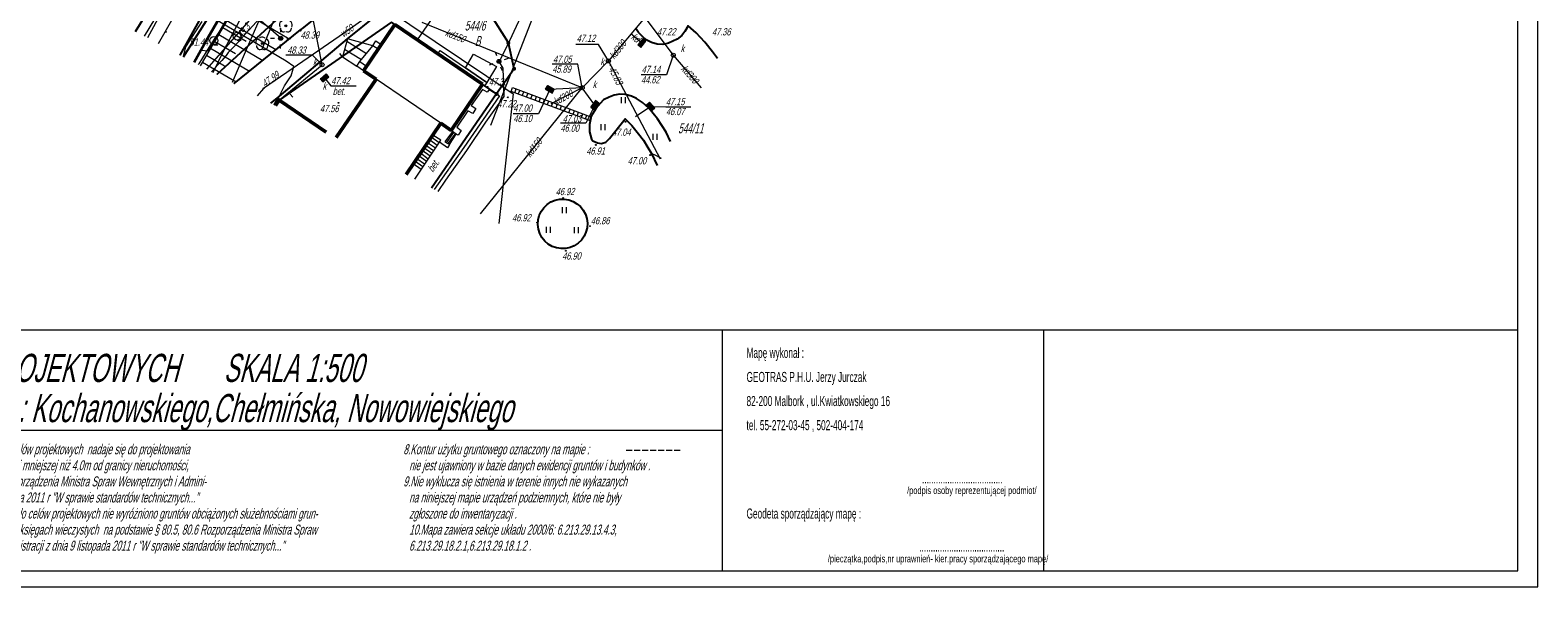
# Model space of a CAD drawing. Header units: millimetres. Extents: x 6567289036 to 6568990308, y 5976640423 to 5977332400.
# Tile 8 of 216: x 6567397863 to 6567585536, y 5976640423 to 5976709709. Entities that reach past the tile are written whole.
import ezdxf

# ---------------------------------------------------------------- set-up
doc = ezdxf.new("R2010")
doc.units = ezdxf.units.MM
doc.layers.add('0_PODKŁADANKI', color=7, linetype='Continuous')
doc.styles.get("Standard").update_dxf_attribs({"font": 'arial.ttf'})

# ---------------------------------------------------------------- blocks, each defined once
blk = doc.blocks.new('L_0_29_1')
at = {"color": 0, "linetype": 'Continuous', "lineweight": 13, "flags": 128}
blk.add_lwpolyline([(0, -0.5), (0, 0.5)], dxfattribs=at)
blk = doc.blocks.new('L_0_29_2')
at = {"color": 0, "linetype": 'Continuous', "lineweight": 13, "flags": 128}
blk.add_lwpolyline([(0, 0.5), (0, -0.5)], dxfattribs=at)
blk = doc.blocks.new('EGBP04_03')
at = {"linetype": 'Continuous', "lineweight": 13}
for color, points in [(7, [(0, -0.5, 1), (0, 0.5, 1)]), (0, [(0, -0.1, 1), (0, 0.1, 1)])]:
    blk.add_hatch(color=color, dxfattribs=at).paths.add_polyline_path(points)
at = {"color": 0, "linetype": 'Continuous', "lineweight": 13}
blk.add_circle((0, 0), 0.1, dxfattribs=at)
blk = doc.blocks.new('RTPW01')
at = {"linetype": 'Continuous', "lineweight": 13}
blk.add_hatch(color=0, dxfattribs=at).paths.add_polyline_path([(0, -0.1, 1), (0, 0.1, 1)])
at = {"color": 0, "linetype": 'Continuous', "lineweight": 13}
blk.add_circle((0, 0), 0.1, dxfattribs=at)
blk = doc.blocks.new('SUUS22_01')
at = {"color": 0, "linetype": 'Continuous', "lineweight": 13}
blk.add_circle((0, 0), 0.5, dxfattribs=at)
blk = doc.blocks.new('SUUS05')
at = {"linetype": 'Continuous', "lineweight": 18}
blk.add_hatch(color=7, dxfattribs=at).paths.add_polyline_path([(-1, 0.5), (-1, -0.5), (1, -0.5), (1, 0.5), (-0.9, 0.5)])
at = {"color": 0, "linetype": 'Continuous', "lineweight": 18, "flags": 128}
for points in [[(-1, 0.5), (-1, -0.5), (1, -0.5), (1, 0.5), (-0.9, 0.5)], [(-0.4, 0.5), (-0.4, -0.5)]]:
    blk.add_lwpolyline(points, close=True, dxfattribs=at)
blk.add_lwpolyline([(0.4, 0.5), (0.4, -0.5)], dxfattribs=at)
blk = doc.blocks.new('BUIB04_01')
at = {"linetype": 'Continuous', "lineweight": 18}
blk.add_hatch(color=7, dxfattribs=at).paths.add_polyline_path([(0, -0.5, 1), (0, 0.5, 1)])
at = {"color": 0, "linetype": 'Continuous', "lineweight": 18}
blk.add_circle((0, 0), 0.5, dxfattribs=at)
blk = doc.blocks.new('SUPS01_08')
at = {"linetype": 'Continuous', "lineweight": 13}
blk.add_hatch(color=0, dxfattribs=at).paths.add_polyline_path([(0, -0.1, 1), (0, 0.1, 1)])
at = {"color": 0, "linetype": 'Continuous', "lineweight": 13}
blk.add_circle((0, 0), 0.1, dxfattribs=at)
blk = doc.blocks.new('OBOP02_01')
at = {"linetype": 'Continuous', "lineweight": 13}
blk.add_hatch(color=0, dxfattribs=at).paths.add_polyline_path([(0, -0.22, 1), (0, 0.22, 1)])
at = {"color": 0, "linetype": 'Continuous', "lineweight": 18, "flags": 128}
for points in [[(-0.9, 1.1), (-1.1, 1.1), (-1.3, 1), (-1.5, 0.8), (-1.6, 0.5), (-1.6, 0.1), (-1.5, -0.2)], [(0.7, 1.3), (0.4, 1.5), (0.1, 1.6), (-0.2, 1.6), (-0.5, 1.5), (-0.7, 1.3)], [(1.5, -0.3), (1.6, 0), (1.6, 0.3), (1.5, 0.7), (1.3, 1), (1, 1.1)], [(-1.4, -0.5), (-1.4, -0.8), (-1.3, -1.1), (-1.1, -1.3), (-0.8, -1.5), (-0.5, -1.5), (-0.2, -1.4)], [(0.1, -1.4), (0.4, -1.5), (0.7, -1.5), (1.1, -1.3), (1.3, -1), (1.4, -0.6)]]:
    blk.add_lwpolyline(points, dxfattribs=at)
at = {"color": 0, "linetype": 'Continuous', "lineweight": 13}
blk.add_circle((0, 0), 0.224, dxfattribs=at)
blk = doc.blocks.new('PTTU04_1')
at = {"color": 0, "linetype": 'Continuous', "lineweight": 18, "flags": 128}
for points in [[(-0.5, 0.7), (-0.5, -0.8)], [(0.5, 0.7), (0.5, -0.8)]]:
    blk.add_lwpolyline(points, dxfattribs=at)

msp = doc.modelspace()

# ---------------------------------------------------------------- linework, layer by layer
at = {"layer": '0_PODKŁADANKI', "color": 18, "linetype": 'Continuous', "lineweight": 18, "flags": 128}
for points in [[(6567585536.345362, 5976640422.753954), (6567585536.345362, 5977054922.753954)], [(6567583036.345362, 5976642422.753954), (6567583036.345362, 5977052422.753954)], [(6567293036.345362, 5976672422.753954), (6567583036.345362, 5976672422.753954)], [(6567484036.345362, 5976642422.753954), (6567484036.345362, 5976672422.753954)], [(6567524036.345362, 5976642422.753954), (6567524036.345362, 5976672422.753954)], [(6567338536.345362, 5976659922.753954), (6567484036.345362, 5976659922.753954)], [(6567472036.345362, 5976657422.753954), (6567472786.345362, 5976657422.753954)], [(6567473036.345362, 5976657422.753954), (6567473786.345362, 5976657422.753954)], [(6567474036.345362, 5976657422.753954), (6567474786.345362, 5976657422.753954)], [(6567475036.345362, 5976657422.753954), (6567475786.345362, 5976657422.753954)], [(6567476036.345362, 5976657422.753954), (6567476786.345362, 5976657422.753954)], [(6567477036.345362, 5976657422.753954), (6567477786.345362, 5976657422.753954)], [(6567478036.345362, 5976657422.753954), (6567478786.345362, 5976657422.753954)], [(6567293036.345362, 5976642422.753954), (6567583036.345362, 5976642422.753954)], [(6567289036.345362, 5976640422.753954), (6567585536.345362, 5976640422.753954)]]:
    msp.add_lwpolyline(points, dxfattribs=at)
at = {"layer": '0_PODKŁADANKI', "lineweight": 18, "flags": 128}
for points in [[(6567478136.345362, 5976823322.753954), (6567468856.345362, 5976804912.753954), (6567459866.345362, 5976786642.753954), (6567458416.345362, 5976783862.753954), (6567457606.345362, 5976782242.753954), (6567450356.345362, 5976767582.753954), (6567442226.345362, 5976751812.753954), (6567432846.345362, 5976733172.753954), (6567430656.345362, 5976728772.753954), (6567426796.345362, 5976721092.753954), (6567423396.345362, 5976714652.753954), (6567418288.345362, 5976705684.753954)], [(6567421090.345361, 5976704201.753954), (6567482756.345362, 5976760692.753953)], [(6567437966.345362, 5976738792.753954), (6567434536.345362, 5976732082.753954), (6567432266.345362, 5976727502.753954), (6567424146.345362, 5976713922.753954), (6567419046.345362, 5976705283.753953)], [(6567435749.561332, 5976733746.086461), (6567436405.264015, 5976732286.14232), (6567430865.759331, 5976717468.188297), (6567426666.345362, 5976707232.753955)], [(6567464906.345362, 5976725112.753954), (6567464156.345362, 5976725082.753954), (6567459806.345362, 5976727232.753954), (6567455766.345362, 5976729412.753954), (6567452526.345362, 5976722932.753954), (6567451266.345362, 5976720962.753954), (6567449506.345362, 5976719042.753954), (6567448006.345362, 5976717332.753954), (6567446786.345362, 5976716142.753954), (6567444526.345362, 5976714312.753954), (6567440986.345362, 5976711522.753954), (6567437376.345362, 5976708632.753954), (6567428596.345362, 5976701262.753954), (6567427817.345362, 5976700642.753954)], [(6567423233.345362, 5976703068.753954), (6567431486.345362, 5976709742.753954), (6567431706.345362, 5976709902.753954), (6567435716.345362, 5976713122.753954), (6567437306.345362, 5976714382.753954), (6567439106.345362, 5976716152.753954), (6567443776.345362, 5976723442.753953)], [(6567426226.345362, 5976721122.753954), (6567416968.345362, 5976706382.753954)], [(6567416544.345362, 5976706606.753954), (6567421566.345362, 5976715642.753954)], [(6567443726.345362, 5976713652.753954), (6567448086.345362, 5976711462.753954), (6567446036.345362, 5976708522.753954)], [(6567457386.345362, 5976708112.753954), (6567455036.345362, 5976711882.753954)], [(6567428846.345362, 5976701002.753954), (6567442856.345362, 5976710692.753953)], [(6567442856.345362, 5976710692.753953), (6567455926.345362, 5976701772.753954)], [(6567458106.345362, 5976704902.753954), (6567457386.345362, 5976708112.753954)], [(6567455926.345362, 5976701772.753954), (6567458106.345362, 5976704902.753954)], [(6567454996.345362, 5976702312.753954), (6567456306.345362, 5976701532.753954), (6567451856.345362, 5976695102.753954), (6567448159.345362, 5976689879.753954)], [(6567428231.345362, 5976700423.753954), (6567428846.345362, 5976701002.753954)], [(6567455926.345362, 5976701772.753954), (6567447812.345362, 5976690062.753954)], [(6567475895.345362, 5976692859.753954), (6567475186.345362, 5976694342.753954), (6567475556.345362, 5976694222.753954)], [(6567475556.345362, 5976694222.753954), (6567476419.345362, 5976693785.753954)]]:
    msp.add_lwpolyline(points, dxfattribs=at)
at = {"layer": '0_PODKŁADANKI', "linetype": 'Continuous', "lineweight": 25, "flags": 128}
for points in [[(6567482756.345362, 5976760692.753953), (6567421090.345361, 5976704201.753954)], [(6567443776.345362, 5976723442.753953), (6567439106.345362, 5976716152.753954), (6567437306.345362, 5976714382.753954), (6567431706.345362, 5976709902.753954), (6567431486.345362, 5976709742.753954), (6567423233.345362, 5976703068.753954)], [(6567410969.345362, 5976709556.753954), (6567416396.345362, 5976718392.753954), (6567418156.345362, 5976721702.753954)], [(6567416968.345362, 5976706382.753954), (6567426226.345362, 5976721122.753954)], [(6567416544.345362, 5976706606.753954), (6567421566.345362, 5976715642.753954)], [(6567427817.345362, 5976700642.753954), (6567428596.345362, 5976701262.753954), (6567437376.345362, 5976708632.753954), (6567440986.345362, 5976711522.753954), (6567441586.345362, 5976711992.753954), (6567443726.345362, 5976713652.753954)], [(6567457386.345362, 5976708112.753954), (6567455036.345362, 5976711882.753954)], [(6567442856.345362, 5976710692.753953), (6567428846.345362, 5976701002.753954)], [(6567455926.345362, 5976701772.753954), (6567442856.345362, 5976710692.753953)], [(6567483431.345362, 5976706176.753954), (6567482806.345362, 5976707022.753954), (6567481846.345362, 5976708212.753954), (6567480746.345362, 5976709382.753954), (6567479756.345362, 5976710242.753954), (6567479366.345362, 5976709552.753954), (6567478976.345362, 5976709052.753954), (6567478386.345362, 5976708572.753954), (6567477306.345362, 5976708072.753954), (6567476616.345362, 5976707922.753954), (6567475916.345362, 5976707962.753954), (6567475186.345362, 5976708172.753954), (6567474546.345362, 5976708522.753954), (6567474086.345362, 5976708912.753954), (6567473596.345362, 5976709412.753954), (6567473236.345362, 5976709922.753954)], [(6567458106.345362, 5976704902.753954), (6567457386.345362, 5976708112.753954)], [(6567458106.345362, 5976704902.753954), (6567455926.345362, 5976701772.753954)], [(6567428231.345362, 5976700423.753954), (6567428846.345362, 5976701002.753954)], [(6567455926.345362, 5976701772.753954), (6567447812.345362, 5976690062.753954)], [(6567477591.345362, 5976695856.753954), (6567477016.345362, 5976697002.753954), (6567475946.345362, 5976698652.753954), (6567474856.345362, 5976700012.753954), (6567474086.345362, 5976700692.753953), (6567473356.345362, 5976701192.753953), (6567472716.345362, 5976701512.753954), (6567471916.345362, 5976701682.753954), (6567471246.345362, 5976701742.753954), (6567470576.345362, 5976701612.753954), (6567469916.345362, 5976701372.753954), (6567469246.345362, 5976701052.753954), (6567468796.345362, 5976700582.753954), (6567468306.345362, 5976700002.753954), (6567467716.345362, 5976699012.753954), (6567467506.345362, 5976697972.753954), (6567467496.345362, 5976697062.753954), (6567467726.345362, 5976696142.753954), (6567467916.345362, 5976695932.753954), (6567468466.345362, 5976695702.753954), (6567468996.345362, 5976695622.753954), (6567469506.345362, 5976695782.753954), (6567469966.345362, 5976696232.753954), (6567471946.345362, 5976698652.753954), (6567472766.345362, 5976697832.753954), (6567473586.345362, 5976696802.753954), (6567474226.345362, 5976696022.753954), (6567474756.345362, 5976695092.753954), (6567475186.345362, 5976694342.753954), (6567475895.345362, 5976692859.753954)]]:
    msp.add_lwpolyline(points, dxfattribs=at)
at = {"layer": '0_PODKŁADANKI', "linetype": 'Continuous', "lineweight": 18, "flags": 128}
for points in [[(6567455206.345362, 5976697892.753954), (6567463916.345362, 5976720252.753954), (6567467646.345362, 5976727402.753954), (6567467706.345362, 5976727352.753954), (6567467766.345362, 5976727312.753954), (6567467836.345362, 5976727282.753954), (6567467906.345362, 5976727252.753954), (6567467986.345362, 5976727242.753954), (6567468056.345362, 5976727232.753954), (6567468136.345362, 5976727242.753954), (6567468206.345362, 5976727252.753954), (6567468286.345362, 5976727272.753954), (6567468346.345362, 5976727302.753954), (6567468416.345362, 5976727342.753954), (6567468476.345362, 5976727392.753954), (6567468526.345362, 5976727442.753953), (6567470716.345362, 5976731622.753954), (6567472226.345362, 5976734352.753954), (6567475426.345362, 5976740512.753954)], [(6567413836.345362, 5976708040.753954), (6567430556.345362, 5976737332.753954), (6567431456.345362, 5976739292.753954)], [(6567446256.345362, 5976734942.753953), (6567445516.345362, 5976733222.753954), (6567444766.345362, 5976731942.753953), (6567443276.345362, 5976729582.753954), (6567442036.345362, 5976727662.753954), (6567440546.345362, 5976725322.753954), (6567438556.345362, 5976723502.753954), (6567435946.345362, 5976720922.753954), (6567434366.345362, 5976719522.753954), (6567432746.345362, 5976718082.753954), (6567431466.345362, 5976716742.753954), (6567430316.345362, 5976715442.753953), (6567429206.345362, 5976714242.753954), (6567428106.345362, 5976713032.753954), (6567427236.345362, 5976712042.753954), (6567426046.345362, 5976710732.753954), (6567424626.345362, 5976709192.753953), (6567423296.345362, 5976707712.753954), (6567422506.345362, 5976706942.753953), (6567422276.345362, 5976706542.753954), (6567421726.345362, 5976705912.753954), (6567420446.345362, 5976704542.753954)], [(6567420663.345362, 5976704427.753954), (6567421976.345362, 5976707192.753953), (6567422746.345362, 5976708662.753954), (6567423986.345362, 5976711052.753954), (6567425436.345362, 5976713912.753954), (6567427006.345362, 5976716952.753954), (6567428716.345362, 5976720262.753954), (6567430596.345362, 5976723552.753954), (6567430886.345362, 5976724182.753954), (6567431376.345362, 5976725162.753954), (6567431796.345362, 5976725832.753954), (6567433196.345362, 5976728272.753954), (6567434626.345362, 5976730792.753954), (6567435376.345362, 5976732082.753954), (6567437256.345362, 5976732252.753954), (6567440816.345362, 5976732492.753954), (6567442326.345362, 5976733882.753954)], [(6567433586.345362, 5976732742.753954), (6567433636.345362, 5976731562.753954), (6567432066.345362, 5976728502.753954), (6567430706.345362, 5976726282.753954), (6567429206.345362, 5976723392.753954), (6567427776.345362, 5976720752.753954), (6567425536.345362, 5976716642.753954), (6567423666.345362, 5976713462.753954), (6567422436.345362, 5976711322.753954), (6567420696.345362, 5976708282.753954), (6567420026.345362, 5976707102.753954), (6567419166.345362, 5976707182.753954), (6567418232.345362, 5976705713.753954)], [(6567434906.345362, 5976732962.753954), (6567434356.345362, 5976731372.753954), (6567432926.345362, 5976727342.753954), (6567431476.345362, 5976723082.753954), (6567429676.345362, 5976718822.753954), (6567426936.345362, 5976712352.753954), (6567426046.345362, 5976710222.753954), (6567424886.345362, 5976707542.753954), (6567423016.345362, 5976703182.753954)], [(6567464426.345362, 5976724062.753954), (6567464296.345362, 5976723572.753954), (6567464376.345362, 5976722872.753954), (6567463566.345362, 5976721232.753954), (6567462316.345362, 5976718542.753954), (6567461006.345362, 5976715752.753954), (6567459486.345362, 5976712572.753954), (6567457536.345362, 5976708372.753954), (6567456426.345362, 5976706092.753954), (6567456216.345362, 5976705812.753954), (6567456716.345362, 5976704992.753954), (6567456806.345362, 5976701472.753954), (6567454546.345362, 5976698252.753954), (6567452166.345362, 5976694732.753954), (6567449566.345362, 5976691032.753954), (6567448628.345362, 5976689631.753954)], [(6567419276.345362, 5976721252.753954), (6567418506.345362, 5976719982.753954), (6567417606.345362, 5976718392.753954), (6567416456.345362, 5976716452.753954), (6567414036.345362, 5976712222.753954), (6567412059.345362, 5976708980.753954)], [(6567419276.345362, 5976721252.753954), (6567417636.345362, 5976718112.753954), (6567416466.345362, 5976716012.753954), (6567414256.345362, 5976712022.753954), (6567412488.345362, 5976708753.753954)], [(6567428456.345362, 5976700432.753954), (6567428286.345362, 5976700552.753954), (6567428886.345362, 5976701542.753954), (6567429516.345362, 5976702782.753954), (6567430366.345362, 5976704012.753954), (6567430666.345362, 5976705192.753953), (6567429716.345362, 5976705852.753954), (6567425186.345362, 5976708532.753954), (6567420936.345362, 5976711022.753954), (6567418786.345362, 5976712242.753954), (6567413926.345362, 5976715192.753953)], [(6567419873.345362, 5976704845.753954), (6567429326.345362, 5976715702.753954), (6567435426.345362, 5976716952.753954), (6567457976.345362, 5976701782.753954), (6567456193.345362, 5976685628.753954)], [(6567445066.345362, 5976714892.753954), (6567440756.345362, 5976712022.753954), (6567436326.345362, 5976708932.753954), (6567430466.345362, 5976704912.753954), (6567426896.345362, 5976702442.753953), (6567426128.345362, 5976701535.753954)], [(6567423376.345362, 5976712622.753954), (6567430116.345362, 5976708642.753954)], [(6567432646.345362, 5976713172.753954), (6567434176.345362, 5976705382.753954)], [(6567419216.345362, 5976710772.753954), (6567417186.345362, 5976707622.753954), (6567416902.345362, 5976706417.753954)], [(6567422046.345362, 5976710552.753954), (6567420246.345362, 5976707772.753954), (6567418846.345362, 5976705512.753954), (6567418784.345362, 5976705421.753954)], [(6567421846.345362, 5976710032.753954), (6567424746.345362, 5976708332.753954)], [(6567422356.345362, 5976710892.753954), (6567428456.345362, 5976707302.753954)], [(6567429046.345362, 5976708692.753953), (6567426346.345362, 5976711062.753954)], [(6567429059.735689, 5976709442.63441), (6567429068.662575, 5976709942.554714)], [(6567466576.345362, 5976702542.753954), (6567446656.345362, 5976710672.753954)], [(6567474356.345362, 5976711302.753954), (6567469846.345362, 5976705872.753954)], [(6567474356.345362, 5976711302.753954), (6567477916.345362, 5976706592.753954), (6567481373.345362, 5976702540.753954)], [(6567420726.345362, 5976707902.753954), (6567421226.345362, 5976707902.753954)], [(6567420836.345362, 5976708312.753954), (6567423406.345362, 5976706802.753954)], [(6567421346.345362, 5976709182.753954), (6567426806.345362, 5976705952.753954)], [(6567423646.345362, 5976708472.753954), (6567424146.345362, 5976708472.753954)], [(6567427796.544602, 5976708715.071166), (6567428296.464905, 5976708706.144279)], [(6567429024.02815, 5976707442.953192), (6567429032.955034, 5976707942.873498)], [(6567429796.225818, 5976708679.363626), (6567430296.146122, 5976708670.436741)], [(6567437376.345362, 5976708632.753954), (6567436726.345362, 5976706402.753954)], [(6567437296.345362, 5976708332.753954), (6567439746.345362, 5976706822.753954)], [(6567440526.345362, 5976707772.753954), (6567437376.345362, 5976708632.753954)], [(6567438906.345362, 5976705792.753954), (6567440526.345362, 5976707772.753954)], [(6567469846.345362, 5976705872.753954), (6567468616.345362, 5976707932.753954), (6567465805.345362, 5976707932.753954)], [(6567474006.345362, 5976708092.753954), (6567472646.345362, 5976709232.753954)], [(6567419306.345362, 5976705722.753954), (6567423486.345362, 5976703272.753954)], [(6567419816.345362, 5976706592.753954), (6567422066.345362, 5976705272.753954)], [(6567420326.345362, 5976707452.753954), (6567425146.345362, 5976704612.753954)], [(6567434206.345362, 5976705402.753954), (6567432996.345362, 5976706602.753954), (6567429700.345362, 5976706602.753954)], [(6567436726.345362, 5976706402.753954), (6567438516.345362, 5976705242.753954)], [(6567437006.345362, 5976707342.753954), (6567439106.345362, 5976706042.753954)], [(6567438516.345362, 5976705242.753954), (6567438906.345362, 5976705792.753954)], [(6567453912.345362, 5976686835.753954), (6567466576.345362, 5976702542.753954), (6567469846.345362, 5976705872.753954)], [(6567455961.787026, 5976706518.232553), (6567455792.08147, 5976706988.551619)], [(6567456921.82396, 5976706067.312288), (6567457392.143027, 5976706237.017845)], [(6567476341.345362, 5976693647.753954), (6567469846.345362, 5976705872.753954)], [(6567477916.345362, 5976706592.753954), (6567477086.345362, 5976704142.753954), (6567473905.345362, 5976704142.753954)], [(6567428191.345362, 5976700444.753954), (6567434206.345362, 5976705402.753954)], [(6567455040.547697, 5976705388.490062), (6567455510.866762, 5976705558.195619)], [(6567456640.609253, 5976704636.956289), (6567456470.903696, 5976705107.275354)], [(6567466576.345362, 5976702542.753954), (6567466026.345362, 5976705462.753954), (6567462851.345362, 5976705462.753954)], [(6567434496.345362, 5976703772.753954), (6567435306.345362, 5976702792.753954), (6567438449.345362, 5976702792.753954)], [(6567462546.345362, 5976702342.753954), (6567461126.345362, 5976699312.753954), (6567458002.345362, 5976699312.753954)], [(6567458176.345362, 5976701912.753954), (6567458346.345362, 5976702392.753954)], [(6567458626.345362, 5976701732.753954), (6567458796.345362, 5976702202.753954)], [(6567459126.345362, 5976701552.753954), (6567459296.345362, 5976702032.753954)], [(6567468136.345362, 5976700382.753954), (6567466576.345362, 5976702542.753954), (6567462546.345362, 5976702342.753954)], [(6567466576.345362, 5976702542.753954), (6567462686.345362, 5976700522.753954)], [(6567459656.345362, 5976701352.753954), (6567459816.345362, 5976701832.753954)], [(6567460196.345362, 5976701142.753954), (6567460366.345362, 5976701622.753954)], [(6567460716.345362, 5976700962.753954), (6567460886.345362, 5976701432.753954)], [(6567461226.345362, 5976700792.753954), (6567461396.345362, 5976701272.753954)], [(6567461716.345362, 5976700582.753954), (6567461876.345362, 5976701062.753954)], [(6567462236.345362, 5976700402.753954), (6567462406.345362, 5976700872.753954)], [(6567462766.345362, 5976700212.753954), (6567462936.345362, 5976700692.753953)], [(6567463316.345362, 5976700012.753954), (6567463486.345362, 5976700492.753954)], [(6567463856.345362, 5976699802.753954), (6567464016.345362, 5976700282.753954)], [(6567468136.345362, 5976700382.753954), (6567467046.345362, 5976698112.753954), (6567463865.345362, 5976698112.753954)], [(6567464376.345362, 5976699632.753954), (6567464546.345362, 5976700102.753954)], [(6567475116.345362, 5976700202.753954), (6567473226.345362, 5976698932.753954)], [(6567475116.345362, 5976700202.753954), (6567476996.345362, 5976700182.753954), (6567480094.345362, 5976700182.753954)], [(6567464916.345362, 5976699412.753954), (6567465086.345362, 5976699892.753954)], [(6567465446.345362, 5976699222.753954), (6567465606.345362, 5976699702.753954)], [(6567465956.345362, 5976699022.753954), (6567466116.345362, 5976699502.753954)], [(6567466476.345362, 5976698842.753954), (6567466646.345362, 5976699312.753954)], [(6567466996.345362, 5976698652.753954), (6567467166.345362, 5976699132.753954)], [(6567447976.345362, 5976696652.753954), (6567444661.345362, 5976691730.753954)], [(6567448766.345362, 5976695702.753954), (6567447796.345362, 5976696382.753954)], [(6567448966.345362, 5976696002.753954), (6567447976.345362, 5976696652.753954)], [(6567450416.345362, 5976697092.753954), (6567449466.345362, 5976695822.753954)], [(6567449676.345362, 5976695702.753954), (6567450606.345362, 5976696972.753954)], [(6567449876.345362, 5976695582.753954), (6567450806.345362, 5976696822.753954)], [(6567450046.345362, 5976695472.753954), (6567450896.345362, 5976696772.753954)], [(6567450896.345362, 5976696772.753954), (6567450416.345362, 5976697092.753954)], [(6567445726.345362, 5976691166.753954), (6567448966.345362, 5976696002.753954)], [(6567447636.345362, 5976694022.753954), (6567446666.345362, 5976694712.753954)], [(6567447866.345362, 5976694342.753954), (6567446886.345362, 5976695042.753954)], [(6567448076.345362, 5976694682.753954), (6567447116.345362, 5976695372.753954)], [(6567448306.345362, 5976695012.753954), (6567447336.345362, 5976695702.753954)], [(6567448526.345362, 5976695352.753954), (6567447566.345362, 5976696042.753954)], [(6567449466.345362, 5976695822.753954), (6567450046.345362, 5976695472.753954)], [(6567446526.345362, 5976692352.753954), (6567445556.345362, 5976693062.753954)], [(6567446736.345362, 5976692682.753954), (6567445766.345362, 5976693382.753954)], [(6567446966.345362, 5976693022.753954), (6567445996.345362, 5976693712.753954)], [(6567447186.345362, 5976693342.753954), (6567446226.345362, 5976694062.753954)], [(6567447416.345362, 5976693672.753954), (6567446446.345362, 5976694382.753954)]]:
    msp.add_lwpolyline(points, dxfattribs=at)
at = {"layer": '0_PODKŁADANKI', "lineweight": 35, "flags": 128}
msp.add_lwpolyline([(6567423396.345362, 5976714652.753954), (6567419946.345362, 5976708652.753954), (6567418262.345362, 5976705697.753954)], dxfattribs=at)
at = {"layer": '0_PODKŁADANKI', "linetype": 'Continuous', "lineweight": 50, "flags": 128}
for points in [[(6567439346.345362, 5976704652.753954), (6567443246.345362, 5976710422.753954)], [(6567443246.345362, 5976710422.753954), (6567454156.345362, 5976702972.753954)], [(6567440926.345362, 5976703602.753954), (6567439346.345362, 5976704652.753954)], [(6567435945.345362, 5976696342.753954), (6567440926.345362, 5976703602.753954)], [(6567454156.345362, 5976702972.753954), (6567450266.345362, 5976697232.753954)], [(6567428393.345362, 5976700337.753954), (6567428846.345362, 5976701002.753954)], [(6567428846.345362, 5976701002.753954), (6567434711.345362, 5976696994.753954)], [(6567448976.345362, 5976698152.753954), (6567444660.345362, 5976691730.753954)], [(6567450266.345362, 5976697232.753954), (6567448976.345362, 5976698152.753954)]]:
    msp.add_lwpolyline(points, dxfattribs=at)
at = {"layer": '0_PODKŁADANKI', "linetype": 'Continuous', "lineweight": 18, "flags": 128}
for points in [[(6567443246.345362, 5976710422.753954), (6567454156.345362, 5976702972.753954), (6567450266.345362, 5976697232.753954), (6567448976.345362, 5976698152.753954), (6567440926.345362, 5976703602.753954), (6567439346.345362, 5976704652.753954)], [(6567440526.345362, 5976707772.753954), (6567440896.345362, 5976708382.753954), (6567441566.345362, 5976707932.753954), (6567441176.345362, 5976707362.753954)], [(6567438516.345362, 5976705242.753954), (6567438906.345362, 5976705792.753954), (6567439736.345362, 5976705232.753954), (6567439346.345362, 5976704652.753954)], [(6567448606.345362, 5976706762.753954), (6567448916.345362, 5976707182.753954), (6567452046.345362, 5976705032.753954), (6567454716.345362, 5976703182.753954), (6567454546.345362, 5976702932.753954), (6567454436.345362, 5976702782.753954)], [(6567457726.345362, 5976702072.753954), (6567457886.345362, 5976702552.753954), (6567467666.345362, 5976698932.753954), (6567467506.345362, 5976698452.753954)]]:
    msp.add_lwpolyline(points, close=True, dxfattribs=at)
at = {"layer": '0_PODKŁADANKI', "lineweight": 18, "flags": 128}
for points in [[(6567453056.345362, 5976706702.753954), (6567455926.345362, 5976705172.753954), (6567454716.345362, 5976703182.753954), (6567452046.345362, 5976705032.753954)], [(6567453876.345362, 5976702542.753954), (6567454156.345362, 5976702972.753954), (6567455046.345362, 5976702372.753954), (6567454746.345362, 5976701982.753954), (6567454156.345362, 5976702342.753954), (6567452776.345362, 5976700342.753954), (6567453356.345362, 5976699962.753954), (6567452986.345362, 5976699342.753954), (6567452346.345362, 5976699682.753954), (6567450966.345362, 5976697622.753954), (6567451506.345362, 5976697232.753954), (6567451126.345362, 5976696642.753954), (6567450896.345362, 5976696772.753954), (6567450416.345362, 5976697092.753954), (6567450266.345362, 5976697232.753954)], [(6567448976.345362, 5976698152.753954), (6567450266.345362, 5976697232.753954), (6567450416.345362, 5976697092.753954), (6567449466.345362, 5976695822.753954), (6567450046.345362, 5976695472.753954), (6567449796.345362, 5976695082.753954), (6567448806.345362, 5976695752.753954), (6567448966.345362, 5976696002.753954), (6567447976.345362, 5976696652.753954)]]:
    msp.add_lwpolyline(points, close=True, dxfattribs=at)
at = {"layer": '0_PODKŁADANKI', "linetype": 'Continuous', "lineweight": 25, "flags": 128}
msp.add_lwpolyline([(6567463216.345362, 5976688542.753954), (6567463766.345362, 5976688662.753954), (6567464336.345362, 5976688672.753954), (6567464906.345362, 5976688592.753954), (6567465446.345362, 5976688402.753954), (6567465926.345362, 5976688112.753954), (6567466366.345362, 5976687742.753954), (6567466716.345362, 5976687292.753954), (6567466996.345362, 5976686802.753954), (6567467166.345362, 5976686252.753954), (6567467226.345362, 5976685682.753954), (6567467196.345362, 5976685112.753954), (6567467046.345362, 5976684572.753954), (6567466816.345362, 5976684052.753954), (6567466486.345362, 5976683582.753954), (6567466066.345362, 5976683192.753953), (6567465596.345362, 5976682882.753954), (6567465076.345362, 5976682652.753954), (6567464526.345362, 5976682532.753954), (6567463956.345362, 5976682522.753954), (6567463386.345362, 5976682612.753954), (6567462846.345362, 5976682792.753954), (6567462356.345362, 5976683082.753954), (6567461926.345362, 5976683462.753954), (6567461566.345362, 5976683902.753954), (6567461296.345362, 5976684402.753954), (6567461126.345362, 5976684942.753953), (6567461066.345362, 5976685512.753954), (6567461086.345362, 5976686082.753954), (6567461236.345362, 5976686632.753954), (6567461476.345362, 5976687142.753954), (6567461806.345362, 5976687612.753954), (6567462216.345362, 5976688002.753954), (6567462696.345362, 5976688322.753954)], close=True, dxfattribs=at)
at = {"layer": '0_PODKŁADANKI', "linetype": 'Continuous', "lineweight": 18}
for centre in [(6567423646.345362, 5976708972.753954), (6567420726.345362, 5976708402.753954)]:
    msp.add_circle(centre, 500, dxfattribs=at)

# ---------------------------------------------------------------- block references
at = {"layer": '0_PODKŁADANKI', "linetype": 'Continuous', "xscale": 500, "yscale": 500, "zscale": 500}
for name, p in [('RTPW01', (6567414776.345362, 5976709512.753954)), ('OBOP02_01', (6567429696.345362, 5976710242.753954)), ('RTPW01', (6567431526.345362, 5976709652.753954)), ('RTPW01', (6567417166.345362, 5976707632.753954)), ('OBOP02_01', (6567426756.345362, 5976708052.753954)), ('BUIB04_01', (6567429046.345362, 5976708692.753953)), ('EGBP04_03', (6567457386.345362, 5976708112.753954)), ('BUIB04_01', (6567456216.345362, 5976705812.753954)), ('SUUS22_01', (6567469846.345362, 5976705872.753954)), ('SUUS22_01', (6567477916.345362, 5976706592.753954)), ('SUUS22_01', (6567434206.345362, 5976705402.753954)), ('EGBP04_03', (6567458106.345362, 5976704902.753954)), ('SUPS01_08', (6567426896.345362, 5976702442.753953)), ('RTPW01', (6567454806.345362, 5976702652.753954)), ('EGBP04_03', (6567455926.345362, 5976701772.753954)), ('SUUS22_01', (6567466576.345362, 5976702542.753954)), ('EGBP04_03', (6567428846.345362, 5976701002.753954)), ('RTPW01', (6567436256.345362, 5976700652.753954)), ('RTPW01', (6567457336.345362, 5976701352.753954)), ('PTTU04_1', (6567471696.345362, 5976701002.753954)), ('RTPW01', (6567471966.345362, 5976698292.753954)), ('PTTU04_1', (6567469156.345362, 5976697662.753954)), ('PTTU04_1', (6567475606.345362, 5976696452.753954)), ('RTPW01', (6567468286.345362, 5976695422.753954)), ('RTPW01', (6567475036.345362, 5976694162.753954)), ('RTPW01', (6567464206.345362, 5976688812.753954)), ('PTTU04_1', (6567464346.345362, 5976687342.753954)), ('RTPW01', (6567460986.345362, 5976685762.753954)), ('PTTU04_1', (6567462326.345362, 5976684892.753954)), ('PTTU04_1', (6567465846.345362, 5976684842.753954)), ('RTPW01', (6567467556.345362, 5976685322.753954)), ('RTPW01', (6567464536.345362, 5976682252.753954))]:
    msp.add_blockref(name, p, dxfattribs=at)
at = {"layer": '0_PODKŁADANKI', "linetype": 'Continuous'}
for name, p, xscale, yscale, zscale, rotation in [('SUPS01_08', (6567423886.345362, 5976708362.753954), 500, 500, 500, 48.86999999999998), ('SUUS05', (6567474006.345362, 5976708092.753954), 499.9999999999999, 499.9999999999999, 499.9999999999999, 50.40000000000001), ('L_0_29_2', (6567436566.345362, 5976706602.753954), 500, 500, 500, 219.2500000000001), ('SUUS05', (6567434496.345362, 5976703772.753954), 500, 500, 500, 40.49), ('SUPS01_08', (6567470086.345362, 5976705372.753954), 499.9999999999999, 499.9999999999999, 499.9999999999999, 296.74), ('SUUS05', (6567462546.345362, 5976702342.753954), 499.9999999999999, 499.9999999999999, 499.9999999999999, 329.74), ('L_0_29_1', (6567430386.345364, 5976701552.753954), 500, 500, 500, 39.24999999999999), ('SUUS05', (6567468136.345362, 5976700382.753954), 500, 500, 500, 54.25), ('SUUS05', (6567475116.345362, 5976700202.753954), 500, 500, 500, 312.0600000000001)]:
    msp.add_blockref(name, p, dxfattribs=dict(at, xscale=xscale, yscale=yscale, zscale=zscale, rotation=rotation))

# ---------------------------------------------------------------- texts
at = {"layer": '0_PODKŁADANKI', "lineweight": 18, "oblique": 15, "width": 0.59}
for s, rotation, p in [('49.3', 48.9000000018, (6567424156.6759, 5976708673.132644)), ('w50', 35.6999999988, (6567436849.187717, 5976708747.495028)), ('kd150', 338.5999999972, (6567449442.158113, 5976709053.775972)), ('kd300', 51.1000000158, (6567470556.559715, 5976706020.176698)), ('kd', 320.9000000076, (6567472572.315671, 5976708713.716272)), ('47.99', 35.4000000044, (6567427085.769347, 5976702562.344259)), ('45.83', 296.6999999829, (6567469824.172845, 5976704890.869066)), ('kd300', 311.3000000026, (6567478808.374983, 5976704855.641068)), ('kd200', 28.3000000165, (6567463289.982471, 5976700326.699141)), ('kd150', 51.9000000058, (6567460110.378911, 5976693804.97655)), ('bet.', 55.5000000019, (6567447987.419491, 5976691950.294741))]:
    msp.add_text(s, height=900, rotation=rotation, dxfattribs=at).set_placement(p)
for s, p in [('48.39', (6567431506.345362, 5976708652.753954)), ('47.22', (6567475876.345362, 5976709052.753954)), ('47.36', (6567482726.345362, 5976709052.753954)), ('51.44', (6567417696.345362, 5976707772.753954)), ('48.33', (6567429856.345362, 5976706782.753954)), ('47.12', (6567465886.345364, 5976708252.753954)), ('k', (6567478836.345362, 5976706982.753954)), ('k', (6567433066.345362, 5976705312.753954)), ('47.05', (6567462946.345362, 5976705642.753954)), ('k', (6567468836.345362, 5976705352.753954)), ('47.42', (6567435336.345362, 5976702972.753954)), ('45.89', (6567462851.345362, 5976704412.753954)), ('44.62', (6567473905.345362, 5976703092.753954)), ('47.14', (6567473976.345362, 5976704372.753954)), ('k', (6567434266.345362, 5976702302.753954)), ('bet.', (6567435516.345362, 5976701642.753954)), ('47.36', (6567454956.345362, 5976702852.753954)), ('k', (6567467886.345362, 5976702492.753954)), ('47.56', (6567433936.345362, 5976699502.753954)), ('47.22', (6567455996.345362, 5976700102.753954)), ('47.00', (6567457996.345362, 5976699562.753954)), ('47.15', (6567476986.345362, 5976700362.753954)), ('46.10', (6567458002.345362, 5976698262.753954)), ('47.03', (6567464146.345362, 5976698232.753954)), ('46.07', (6567476996.345362, 5976699132.753954)), ('46.00', (6567463865.345362, 5976697062.753954)), ('47.04', (6567470286.345362, 5976696562.753954)), ('46.91', (6567467086.345362, 5976694222.753954)), ('47.00', (6567472226.345362, 5976693002.753954)), ('46.92', (6567463276.345362, 5976689172.753954)), ('46.92', (6567457846.345362, 5976685912.753954)), ('46.86', (6567467656.345362, 5976685552.753954)), ('46.90', (6567464086.345362, 5976681152.753954))]:
    msp.add_text(s, height=900, dxfattribs=at).set_placement(p)
at = {"layer": '0_PODKŁADANKI', "lineweight": 25, "oblique": 15, "width": 0.59}
for s, p in [('544/6', (6567451956.345362, 5976709662.753954)), ('B', (6567453226.345362, 5976707722.753954)), ('544/11', (6567478516.345362, 5976696872.753954))]:
    msp.add_text(s, height=1250, dxfattribs=at).set_placement(p)
at = {"layer": '0_PODKŁADANKI', "color": 18, "lineweight": 70, "oblique": 15, "width": 0.59}
for s, p in [('MAPA DO CELÓW PROJEKTOWYCH       SKALA 1:500', (6567366485.403025, 5976665922.753954)), ('    obiekt: Cmentarz komunalny w Sztumie, ulice : Kochanowskiego,Chełmińska, Nowowiejskiego', (6567334148.684276, 5976660922.753954))]:
    msp.add_text(s, height=3500, dxfattribs=at).set_placement(p)
at = {"layer": '0_PODKŁADANKI', "color": 18, "lineweight": 40, "width": 0.59}
for s, p in [('Mapę wykonał :', (6567487036.345362, 5976668922.753954)), ('GEOTRAS P.H.U. Jerzy Jurczak', (6567487036.345362, 5976665922.753954)), ('82-200 Malbork , ul.Kwiatkowskiego 16', (6567487036.345362, 5976662922.753954)), ('tel. 55-272-03-45 , 502-404-174', (6567487036.345362, 5976659922.753954)), ('Geodeta sporządzający mapę :', (6567487036.345362, 5976648922.753954))]:
    msp.add_text(s, height=1250, dxfattribs=at).set_placement(p)
at = {"layer": '0_PODKŁADANKI', "color": 18, "lineweight": 25, "oblique": 15, "width": 0.59}
for s, p in [('6.UWAGA ! Mapa do celów projektowych  nadaje się do projektowania', (6567385536.345362, 5976656922.753954)), (' 8.Kontur użytku gruntowego oznaczony na mapie :', (6567444036.345362, 5976656922.753954)), ('budynków w odległości mniejszej niż 4.0m od granicy nieruchomości,', (6567386036.345362, 5976654922.753954)), ('nie jest ujawniony w bazie danych ewidencji gruntów i budynków .', (6567445036.345362, 5976654922.753954)), ('zgodnie z § 79.5 Rozporządzenia Ministra Spraw Wewnętrznych i Admini-', (6567386036.345362, 5976652922.753954)), (' 9.Nie wyklucza się istnienia w terenie innych nie wykazanych', (6567444036.345362, 5976652922.753954)), ('stracji z dnia 9 listopada 2011 r "W sprawie standardów technicznych..."', (6567386036.345362, 5976650922.753954)), ('na niniejszej mapie urządzeń podziemnych, które nie były', (6567445036.345362, 5976650922.753954)), ('7.UWAGA ! :Na mapie do celów projektowych nie wyróżniono gruntów obciążonych służebnościami grun-', (6567385536.345362, 5976648922.753954)), ('zgłoszone do inwentaryzacji .', (6567445036.345362, 5976648922.753954)), ('towymi ujawnionymi w księgach wieczystych  na podstawie § 80.5, 80.6 Rozporządzenia Ministra Spraw', (6567386036.345362, 5976646922.753954)), ('10.Mapa zawiera sekcje układu 2000/6: 6.213.29.13.4.3,', (6567445036.345362, 5976646922.753954)), ('Wewnętrznych i Administracji z dnia 9 listopada 2011 r "W sprawie standardów technicznych..."', (6567386036.345362, 5976644922.753954)), ('6.213.29.18.2.1,6.213.29.18.1.2 .', (6567445036.345362, 5976644922.753954))]:
    msp.add_text(s, height=1250, dxfattribs=at).set_placement(p)
at = {"layer": '0_PODKŁADANKI', "color": 18, "lineweight": 25, "width": 0.59}
for s, p in [('...................................', (6567508884.001612, 5976653297.753954)), ('.....................................', (6567508532.439112, 5976644797.753954))]:
    msp.add_text(s, height=1250, dxfattribs=at).set_placement(p)
at = {"layer": '0_PODKŁADANKI', "color": 18, "lineweight": 18, "width": 0.59}
for s, p in [('/podpis osoby reprezentującej podmiot/', (6567507024.939112, 5976651972.753954)), ('/pieczątka,podpis,nr uprawnień- kier.pracy sporządzającego mapę/', (6567497158.689111, 5976643472.753954))]:
    msp.add_text(s, height=900, dxfattribs=at).set_placement(p)

doc.saveas('drawing.dxf')
